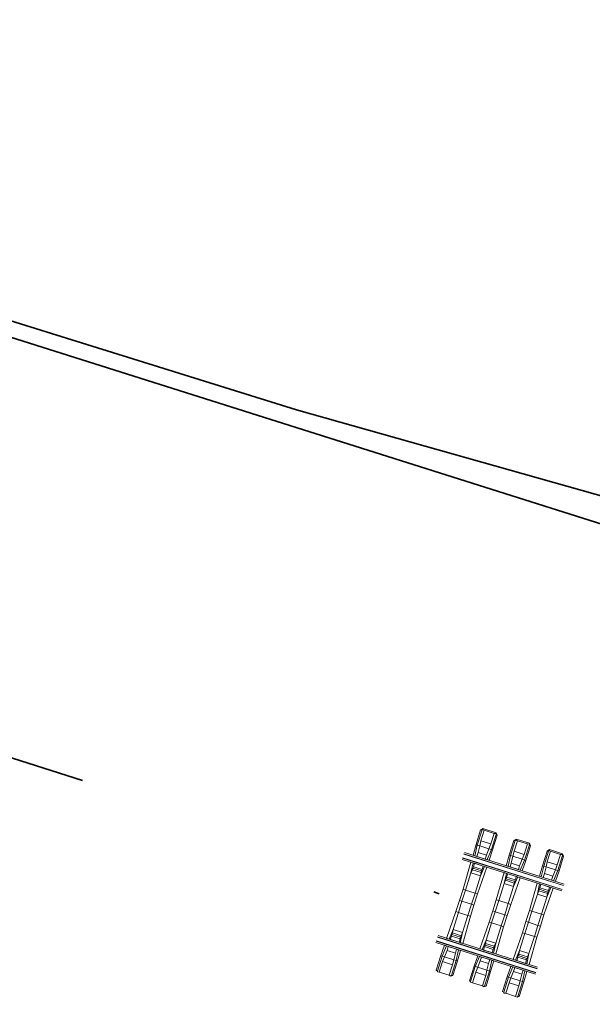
# Model space of a CAD drawing. Header units: metres. Extents: x -11 to 3521450, y 0 to 5943726.
# Tile 77 of 97: x 3521259.5 to 3521269.37, y 5943388.38 to 5943405.32. Entities that reach past the tile are written whole.
import ezdxf

# ---------------------------------------------------------------- set-up
doc = ezdxf.new("R2010")
doc.units = ezdxf.units.M
doc.linetypes.add('AUSGEZOGEN', pattern=[2, 1, 1])
doc.linetypes.add('Strichpunkt', pattern=[25.4, 12.7, -6.35, 0, -6.35])
doc.layers.add('IB_SCHWELLE', color=101, linetype='Continuous', lineweight=9)
doc.layers.add('T__ACHS', color=10, linetype='Strichpunkt', lineweight=25)
doc.layers.add('IBJ_DB-Grenze', color=3, linetype='Continuous', true_color=0x00ff00)
doc.layers.add('IBJ_Hilfslinien', color=210, linetype='Continuous', plot=False)
doc.layers.add('T__VERM', color=3, linetype='Continuous')
doc.styles.get("Standard").update_dxf_attribs({"font": 'simplex.shx', "width": 0.7})
doc.dimstyles.new('SOFI35$7', dxfattribs={"dimscale": 0, "dimtxt": 3.5, "dimasz": 3.5, "dimexe": 0.18, "dimexo": 0.0625, "dimgap": 0.945, "dimtad": 1, "dimdec": 3, "dimrnd": 0.001, "dimzin": 0, "dimdsep": 46, "dimtxsty": 'Standard', "dimblk1": 'SOF_BEMSTR1', "dimblk2": 'SOF_BEMSTR2', "dimcen": 3.5, "dimse1": 1, "dimse2": 1, "dimclrd": 1, "dimclre": 1, "dimclrt": 2, "dimadec": 0, "dimazin": 0, "dimtfac": 1, "dimtdec": 3, "dimtmove": 0, "dimatfit": 0, "dimfxl": 1, "dimtolj": 1, "dimtzin": 0, "dimlwd": 0, "dimlwe": 0, "dimarcsym": 0})

# ---------------------------------------------------------------- blocks, each defined once
blk = doc.blocks.new('SOF_BEMSTR1')
at = {"color": 0, "linetype": 'ByBlock', "lineweight": -2}
for p, q in [((0, 20), (0, -8.5)), ((3.535, 3.535), (-3.535, -3.535)), ((-5, 0), (5, 0))]:
    blk.add_line(p, q, dxfattribs=at)
blk = doc.blocks.new('SOF_BEMSTR2')
at = {"color": 0, "linetype": 'ByBlock', "lineweight": -2}
for p, q in [((0, -20), (0, 8.5)), ((3.535, 3.535), (-3.535, -3.535)), ((-5, 0), (5, 0))]:
    blk.add_line(p, q, dxfattribs=at)

msp = doc.modelspace()

# ---------------------------------------------------------------- linework, layer by layer
at = {"layer": 'IB_SCHWELLE', "color": 0, "extrusion": (-7.34209e-07, -2.32642e-06, 1), "elevation": -16.4122}
for points in [[(3521267.4426, 5943391.3765), (3521267.3627, 5943391.1242), (3521267.3841, 5943391.1174), (3521267.4663, 5943391.3766), (3521267.4426, 5943391.3765)], [(3521267.5042, 5943391.3723), (3521267.4471, 5943391.192), (3521267.426, 5943391.1041), (3521267.3841, 5943391.1174), (3521267.4663, 5943391.3766), (3521267.4774, 5943391.3868), (3521267.5042, 5943391.3723)], [(3521267.482, 5943391.4014), (3521267.4426, 5943391.3765), (3521267.4663, 5943391.3766), (3521267.4774, 5943391.3868), (3521267.482, 5943391.4014)], [(3521267.5042, 5943391.3723), (3521267.6758, 5943391.3179), (3521267.6186, 5943391.1376), (3521267.4471, 5943391.192), (3521267.5042, 5943391.3723)], [(3521267.482, 5943391.4014), (3521267.7108, 5943391.3288), (3521267.7062, 5943391.3143), (3521267.6758, 5943391.3179), (3521267.5042, 5943391.3723), (3521267.4774, 5943391.3868), (3521267.482, 5943391.4014)], [(3521267.6758, 5943391.3179), (3521267.6186, 5943391.1376), (3521267.5852, 5943391.0537), (3521267.6271, 5943391.0404), (3521267.7093, 5943391.2996), (3521267.7062, 5943391.3143), (3521267.6758, 5943391.3179)], [(3521267.7286, 5943391.2858), (3521267.6486, 5943391.0336), (3521267.6271, 5943391.0404), (3521267.7093, 5943391.2996), (3521267.7286, 5943391.2858)], [(3521267.7108, 5943391.3289), (3521267.7286, 5943391.2858), (3521267.7093, 5943391.2996), (3521267.7062, 5943391.3143), (3521267.7108, 5943391.3289)], [(3521267.3627, 5943391.1242), (3521267.3108, 5943390.9428), (3521267.3436, 5943390.9324), (3521267.3841, 5943391.1174), (3521267.3627, 5943391.1242)], [(3521267.384, 5943391.1174), (3521267.426, 5943391.1041), (3521267.3983, 5943390.9885), (3521267.3772, 5943390.9218), (3521267.3436, 5943390.9324), (3521267.3841, 5943391.1174)], [(3521267.426, 5943391.1041), (3521267.5852, 5943391.0537), (3521267.5413, 5943390.9432), (3521267.3983, 5943390.9885), (3521267.426, 5943391.1041)], [(3521267.4471, 5943391.192), (3521267.6186, 5943391.1376), (3521267.5852, 5943391.0537), (3521267.426, 5943391.1041), (3521267.4471, 5943391.192)], [(3521268.0146, 5943391.1952), (3521267.9346, 5943390.9429), (3521267.9561, 5943390.9361), (3521268.0382, 5943391.1953), (3521268.0146, 5943391.1952)], [(3521268.0762, 5943391.191), (3521268.019, 5943391.0106), (3521267.998, 5943390.9228), (3521267.9561, 5943390.9361), (3521268.0382, 5943391.1953), (3521268.0493, 5943391.2055), (3521268.0762, 5943391.191)], [(3521268.0539, 5943391.2201), (3521268.0146, 5943391.1952), (3521268.0382, 5943391.1953), (3521268.0493, 5943391.2055), (3521268.0539, 5943391.2201)], [(3521268.0762, 5943391.191), (3521268.2478, 5943391.1366), (3521268.1906, 5943390.9562), (3521268.019, 5943391.0106), (3521268.0762, 5943391.191)], [(3521268.0539, 5943391.2201), (3521268.2827, 5943391.1475), (3521268.2781, 5943391.133), (3521268.2478, 5943391.1366), (3521268.0762, 5943391.191), (3521268.0493, 5943391.2055), (3521268.0539, 5943391.2201)], [(3521268.2478, 5943391.1366), (3521268.1906, 5943390.9562), (3521268.1572, 5943390.8723), (3521268.1991, 5943390.859), (3521268.2813, 5943391.1182), (3521268.2781, 5943391.133), (3521268.2478, 5943391.1366)], [(3521268.3005, 5943391.1045), (3521268.2205, 5943390.8522), (3521268.1991, 5943390.859), (3521268.2813, 5943391.1182), (3521268.3005, 5943391.1045)], [(3521268.2827, 5943391.1475), (3521268.3005, 5943391.1045), (3521268.2813, 5943391.1182), (3521268.2781, 5943391.133), (3521268.2827, 5943391.1475)], [(3521267.3983, 5943390.9885), (3521267.5413, 5943390.9432), (3521267.5201, 5943390.8765), (3521267.3772, 5943390.9218), (3521267.3983, 5943390.9885)], [(3521267.6272, 5943391.0403), (3521267.5852, 5943391.0537), (3521267.5413, 5943390.9432), (3521267.5201, 5943390.8765), (3521267.5537, 5943390.8658), (3521267.6271, 5943391.0404)], [(3521267.6486, 5943391.0336), (3521267.5865, 5943390.8554), (3521267.5537, 5943390.8658), (3521267.6271, 5943391.0404), (3521267.6486, 5943391.0336)], [(3521267.9346, 5943390.9429), (3521267.8827, 5943390.7615), (3521267.9156, 5943390.7511), (3521267.9561, 5943390.9361), (3521267.9346, 5943390.9429)], [(3521267.956, 5943390.9361), (3521267.998, 5943390.9228), (3521267.9703, 5943390.8072), (3521267.9491, 5943390.7405), (3521267.9156, 5943390.7511), (3521267.9561, 5943390.9361)], [(3521267.998, 5943390.9228), (3521268.1572, 5943390.8723), (3521268.1132, 5943390.7619), (3521267.9703, 5943390.8072), (3521267.998, 5943390.9228)], [(3521268.019, 5943391.0106), (3521268.1906, 5943390.9562), (3521268.1572, 5943390.8723), (3521267.998, 5943390.9228), (3521268.019, 5943391.0106)], [(3521268.5865, 5943391.0138), (3521268.5066, 5943390.7616), (3521268.528, 5943390.7548), (3521268.6102, 5943391.014), (3521268.5865, 5943391.0138)], [(3521268.6481, 5943391.0096), (3521268.591, 5943390.8293), (3521268.5699, 5943390.7415), (3521268.528, 5943390.7548), (3521268.6102, 5943391.014), (3521268.6213, 5943391.0242), (3521268.6481, 5943391.0096)], [(3521268.6259, 5943391.0387), (3521268.5865, 5943391.0138), (3521268.6102, 5943391.014), (3521268.6213, 5943391.0242), (3521268.6259, 5943391.0387)], [(3521268.6481, 5943391.0096), (3521268.8197, 5943390.9553), (3521268.7625, 5943390.7749), (3521268.591, 5943390.8293), (3521268.6481, 5943391.0096)], [(3521268.6259, 5943391.0387), (3521268.8546, 5943390.9662), (3521268.8501, 5943390.9517), (3521268.8197, 5943390.9552), (3521268.6481, 5943391.0096), (3521268.6213, 5943391.0242), (3521268.6259, 5943391.0387)], [(3521268.8197, 5943390.9552), (3521268.7625, 5943390.7749), (3521268.7291, 5943390.691), (3521268.771, 5943390.6777), (3521268.8532, 5943390.9369), (3521268.85, 5943390.9516), (3521268.8197, 5943390.9553)], [(3521268.8725, 5943390.9232), (3521268.7925, 5943390.6709), (3521268.771, 5943390.6777), (3521268.8532, 5943390.9369), (3521268.8725, 5943390.9232)], [(3521268.8547, 5943390.9662), (3521268.8725, 5943390.9232), (3521268.8532, 5943390.9369), (3521268.85, 5943390.9516), (3521268.8547, 5943390.9662)], [(3521267.273, 5943390.8237), (3521267.3134, 5943390.8109), (3521267.2753, 5943390.6368), (3521267.1817, 5943390.3416), (3521267.1388, 5943390.3552), (3521267.273, 5943390.8237)], [(3521267.4668, 5943390.6968), (3521267.3172, 5943390.7442), (3521267.309, 5943390.7182), (3521267.4585, 5943390.6707)], [(3521267.3361, 5943390.8037), (3521267.4857, 5943390.7562), (3521267.4668, 5943390.6968), (3521267.3172, 5943390.7442)], [(3521267.5488, 5943390.7362), (3521267.5083, 5943390.7491), (3521267.4392, 5943390.5848), (3521267.3456, 5943390.2896), (3521267.3885, 5943390.276), (3521267.5488, 5943390.7363)], [(3521267.9703, 5943390.8072), (3521268.1132, 5943390.7619), (3521268.092, 5943390.6951), (3521267.9491, 5943390.7404), (3521267.9703, 5943390.8072)], [(3521268.1992, 5943390.859), (3521268.1572, 5943390.8723), (3521268.1132, 5943390.7619), (3521268.092, 5943390.6951), (3521268.1256, 5943390.6845), (3521268.1991, 5943390.859)], [(3521268.2205, 5943390.8522), (3521268.1585, 5943390.6741), (3521268.1256, 5943390.6845), (3521268.1991, 5943390.859), (3521268.2205, 5943390.8522)], [(3521268.5066, 5943390.7616), (3521268.4546, 5943390.5802), (3521268.4875, 5943390.5698), (3521268.528, 5943390.7548), (3521268.5066, 5943390.7616)], [(3521268.5279, 5943390.7548), (3521268.5699, 5943390.7415), (3521268.5422, 5943390.6258), (3521268.5211, 5943390.5591), (3521268.4875, 5943390.5698), (3521268.528, 5943390.7548)], [(3521268.591, 5943390.8293), (3521268.7625, 5943390.7749), (3521268.7291, 5943390.691), (3521268.5699, 5943390.7415), (3521268.591, 5943390.8293)], [(3521267.3004, 5943390.6913), (3521267.2753, 5943390.6368), (3521267.4392, 5943390.5848), (3521267.45, 5943390.6438), (3521267.3004, 5943390.6912)], [(3521267.309, 5943390.7182), (3521267.4585, 5943390.6707), (3521267.45, 5943390.6438), (3521267.3004, 5943390.6913)], [(3521267.8449, 5943390.6424), (3521267.8854, 5943390.6295), (3521267.8473, 5943390.4555), (3521267.7537, 5943390.1603), (3521267.7108, 5943390.1738), (3521267.8449, 5943390.6424)], [(3521267.908, 5943390.6223), (3521268.0576, 5943390.5749), (3521268.0388, 5943390.5155), (3521267.8892, 5943390.5629)], [(3521268.5422, 5943390.6258), (3521268.6851, 5943390.5805), (3521268.664, 5943390.5138), (3521268.5211, 5943390.5591), (3521268.5422, 5943390.6258)], [(3521268.5699, 5943390.7415), (3521268.7291, 5943390.691), (3521268.6851, 5943390.5805), (3521268.5422, 5943390.6258), (3521268.5699, 5943390.7415)], [(3521268.7711, 5943390.6777), (3521268.7291, 5943390.691), (3521268.6851, 5943390.5805), (3521268.664, 5943390.5138), (3521268.6976, 5943390.5032), (3521268.771, 5943390.6777)], [(3521268.7925, 5943390.6709), (3521268.7304, 5943390.4928), (3521268.6976, 5943390.5032), (3521268.771, 5943390.6777), (3521268.7925, 5943390.6709)], [(3521267.8724, 5943390.5099), (3521267.8473, 5943390.4555), (3521268.0111, 5943390.4035), (3521268.022, 5943390.4625), (3521267.8724, 5943390.5099)], [(3521267.8809, 5943390.5368), (3521268.0305, 5943390.4894), (3521268.022, 5943390.4625), (3521267.8724, 5943390.5099)], [(3521268.0388, 5943390.5155), (3521267.8892, 5943390.5629), (3521267.8809, 5943390.5368), (3521268.0305, 5943390.4894)], [(3521268.1207, 5943390.5549), (3521268.0803, 5943390.5677), (3521268.0111, 5943390.4035), (3521267.9175, 5943390.1083), (3521267.9604, 5943390.0947), (3521268.1207, 5943390.5549)], [(3521268.4169, 5943390.461), (3521268.4573, 5943390.4482), (3521268.4192, 5943390.2741), (3521268.3256, 5943389.9789), (3521268.2827, 5943389.9925), (3521268.4169, 5943390.461)], [(3521268.48, 5943390.441), (3521268.6295, 5943390.3936), (3521268.6107, 5943390.3341), (3521268.4611, 5943390.3816)], [(3521267.1817, 5943390.3416), (3521267.1388, 5943390.3552), (3521267.078, 5943390.1632), (3521267.1209, 5943390.1496)], [(3521267.1817, 5943390.3416), (3521267.3456, 5943390.2896), (3521267.2847, 5943390.0976), (3521267.1209, 5943390.1496)], [(3521267.3456, 5943390.2896), (3521267.3885, 5943390.276), (3521267.3276, 5943390.084), (3521267.2847, 5943390.0976)], [(3521268.4443, 5943390.3286), (3521268.4192, 5943390.2741), (3521268.5831, 5943390.2222), (3521268.5939, 5943390.2812), (3521268.4443, 5943390.3286)], [(3521268.4528, 5943390.3555), (3521268.6024, 5943390.3081), (3521268.5939, 5943390.2812), (3521268.4443, 5943390.3286)], [(3521268.6107, 5943390.3341), (3521268.4611, 5943390.3816), (3521268.4528, 5943390.3555), (3521268.6024, 5943390.3081)], [(3521268.6926, 5943390.3736), (3521268.6522, 5943390.3864), (3521268.5831, 5943390.2222), (3521268.4894, 5943389.927), (3521268.5323, 5943389.9134), (3521268.6926, 5943390.3736)], [(3521267.06, 5943389.9576), (3521267.0171, 5943389.9712), (3521267.078, 5943390.1632), (3521267.1209, 5943390.1496)], [(3521267.06, 5943389.9576), (3521267.2238, 5943389.9057), (3521267.2847, 5943390.0976), (3521267.1209, 5943390.1496)], [(3521267.2238, 5943389.9057), (3521267.2667, 5943389.8921), (3521267.3276, 5943390.084), (3521267.2847, 5943390.0976)], [(3521267.7537, 5943390.1603), (3521267.7108, 5943390.1739), (3521267.6499, 5943389.9819), (3521267.6928, 5943389.9683)], [(3521267.7537, 5943390.1603), (3521267.9175, 5943390.1083), (3521267.8566, 5943389.9163), (3521267.6928, 5943389.9683)], [(3521267.9175, 5943390.1083), (3521267.9604, 5943390.0947), (3521267.8995, 5943389.9027), (3521267.8566, 5943389.9163)], [(3521266.8568, 5943389.511), (3521266.8972, 5943389.4982), (3521266.9664, 5943389.6624), (3521267.06, 5943389.9576), (3521267.0171, 5943389.9712), (3521266.8568, 5943389.511)], [(3521267.1326, 5943389.4236), (3521267.0921, 5943389.4364), (3521267.1302, 5943389.6104), (3521267.2238, 5943389.9057), (3521267.2667, 5943389.8921), (3521267.1326, 5943389.4235)], [(3521267.6319, 5943389.7763), (3521267.589, 5943389.7899), (3521267.6499, 5943389.9819), (3521267.6928, 5943389.9683)], [(3521267.6319, 5943389.7763), (3521267.7958, 5943389.7243), (3521267.8566, 5943389.9163), (3521267.6928, 5943389.9683)], [(3521267.7958, 5943389.7243), (3521267.8387, 5943389.7107), (3521267.8995, 5943389.9027), (3521267.8566, 5943389.9163)], [(3521268.3256, 5943389.9789), (3521268.2827, 5943389.9925), (3521268.2219, 5943389.8005), (3521268.2648, 5943389.7869)], [(3521268.3256, 5943389.9789), (3521268.4894, 5943389.927), (3521268.4286, 5943389.735), (3521268.2648, 5943389.7869)], [(3521268.4894, 5943389.927), (3521268.5323, 5943389.9134), (3521268.4715, 5943389.7214), (3521268.4286, 5943389.735)], [(3521267.4287, 5943389.3297), (3521267.4692, 5943389.3168), (3521267.5383, 5943389.4811), (3521267.6319, 5943389.7763), (3521267.5891, 5943389.7899), (3521267.4287, 5943389.3297)], [(3521268.2039, 5943389.5949), (3521268.161, 5943389.6085), (3521268.2219, 5943389.8005), (3521268.2648, 5943389.7869)], [(3521268.2039, 5943389.5949), (3521268.3677, 5943389.543), (3521268.4286, 5943389.735), (3521268.2648, 5943389.7869)], [(3521268.3677, 5943389.543), (3521268.4106, 5943389.5294), (3521268.4715, 5943389.7214), (3521268.4286, 5943389.735)], [(3521267.0883, 5943389.503), (3521266.9388, 5943389.5504), (3521266.947, 5943389.5765), (3521267.0966, 5943389.5291)], [(3521266.947, 5943389.5765), (3521267.0966, 5943389.5291), (3521267.1051, 5943389.556), (3521266.9555, 5943389.6034)], [(3521266.9555, 5943389.6034), (3521266.9664, 5943389.6624), (3521267.1302, 5943389.6104), (3521267.1051, 5943389.556), (3521266.9555, 5943389.6034)], [(3521267.7045, 5943389.2422), (3521267.6641, 5943389.255), (3521267.7022, 5943389.4291), (3521267.7958, 5943389.7243), (3521267.8387, 5943389.7107), (3521267.7045, 5943389.2422)], [(3521268.0007, 5943389.1483), (3521268.0411, 5943389.1355), (3521268.1103, 5943389.2997), (3521268.2039, 5943389.5949), (3521268.161, 5943389.6085), (3521268.0007, 5943389.1483)], [(3521266.757, 5943389.2138), (3521266.8191, 5943389.3919), (3521266.8519, 5943389.3815), (3521266.7784, 5943389.207), (3521266.757, 5943389.2138)], [(3521266.9199, 5943389.491), (3521267.0695, 5943389.4436), (3521267.0883, 5943389.503), (3521266.9387, 5943389.5504)], [(3521267.6603, 5943389.3217), (3521267.5107, 5943389.3691), (3521267.519, 5943389.3952), (3521267.6685, 5943389.3477)], [(3521267.519, 5943389.3952), (3521267.6685, 5943389.3477), (3521267.6771, 5943389.3746), (3521267.5275, 5943389.4221)], [(3521267.5275, 5943389.4221), (3521267.5383, 5943389.4811), (3521267.7022, 5943389.4291), (3521267.6771, 5943389.3746), (3521267.5275, 5943389.4221)], [(3521268.2765, 5943389.0609), (3521268.236, 5943389.0737), (3521268.2741, 5943389.2478), (3521268.3677, 5943389.543), (3521268.4106, 5943389.5294), (3521268.2765, 5943389.0609)], [(3521266.7784, 5943389.207), (3521266.8204, 5943389.1937), (3521266.8643, 5943389.3041), (3521266.8855, 5943389.3709), (3521266.8519, 5943389.3815), (3521266.7784, 5943389.207)], [(3521266.8204, 5943389.1937), (3521266.9795, 5943389.1432), (3521267.0073, 5943389.2588), (3521266.8643, 5943389.3041), (3521266.8204, 5943389.1937)], [(3521266.8643, 5943389.3041), (3521267.0073, 5943389.2588), (3521267.0284, 5943389.3256), (3521266.8855, 5943389.3709), (3521266.8643, 5943389.3041)], [(3521267.0215, 5943389.1299), (3521266.9795, 5943389.1432), (3521267.0073, 5943389.2588), (3521267.0284, 5943389.3256), (3521267.062, 5943389.3149), (3521267.0215, 5943389.1299)], [(3521267.0429, 5943389.1231), (3521267.0948, 5943389.3045), (3521267.062, 5943389.3149), (3521267.0215, 5943389.1299), (3521267.0429, 5943389.1231)], [(3521267.4918, 5943389.3097), (3521267.6414, 5943389.2622), (3521267.6603, 5943389.3217), (3521267.5107, 5943389.3691)], [(3521268.0909, 5943389.2138), (3521268.2405, 5943389.1664), (3521268.249, 5943389.1933), (3521268.0994, 5943389.2407)], [(3521268.0994, 5943389.2407), (3521268.1103, 5943389.2997), (3521268.2741, 5943389.2478), (3521268.249, 5943389.1933), (3521268.0994, 5943389.2408)], [(3521266.677, 5943388.9615), (3521266.757, 5943389.2138), (3521266.7784, 5943389.207), (3521266.6962, 5943388.9478), (3521266.677, 5943388.9615)], [(3521266.7298, 5943388.9294), (3521266.787, 5943389.1098), (3521266.8204, 5943389.1937), (3521266.7784, 5943389.207), (3521266.6962, 5943388.9478), (3521266.6994, 5943388.933), (3521266.7298, 5943388.9294)], [(3521266.7298, 5943388.9294), (3521266.9013, 5943388.875), (3521266.9585, 5943389.0554), (3521266.787, 5943389.1098), (3521266.7298, 5943388.9294)], [(3521266.787, 5943389.1098), (3521266.9585, 5943389.0554), (3521266.9795, 5943389.1432), (3521266.8204, 5943389.1937), (3521266.787, 5943389.1098)], [(3521266.9013, 5943388.875), (3521266.9585, 5943389.0554), (3521266.9795, 5943389.1432), (3521267.0215, 5943389.1299), (3521266.9393, 5943388.8707), (3521266.9282, 5943388.8605), (3521266.9013, 5943388.875)], [(3521266.963, 5943388.8708), (3521267.0429, 5943389.1231), (3521267.0215, 5943389.1299), (3521266.9393, 5943388.8707), (3521266.963, 5943388.8708)], [(3521267.3289, 5943389.0324), (3521267.391, 5943389.2106), (3521267.4239, 5943389.2002), (3521267.3504, 5943389.0256), (3521267.3289, 5943389.0324)], [(3521267.3503, 5943389.0257), (3521267.3923, 5943389.0123), (3521267.4363, 5943389.1228), (3521267.4574, 5943389.1895), (3521267.4239, 5943389.2002), (3521267.3504, 5943389.0256)], [(3521267.3923, 5943389.0123), (3521267.5515, 5943388.9619), (3521267.5792, 5943389.0775), (3521267.4363, 5943389.1228), (3521267.3923, 5943389.0123)], [(3521267.4363, 5943389.1228), (3521267.5792, 5943389.0775), (3521267.6003, 5943389.1442), (3521267.4574, 5943389.1895), (3521267.4363, 5943389.1228)], [(3521267.5935, 5943388.9486), (3521267.5515, 5943388.9619), (3521267.5792, 5943389.0775), (3521267.6003, 5943389.1442), (3521267.6339, 5943389.1336), (3521267.5934, 5943388.9486)], [(3521267.6149, 5943388.9418), (3521267.6668, 5943389.1232), (3521267.6339, 5943389.1336), (3521267.5934, 5943388.9486), (3521267.6149, 5943388.9418)], [(3521268.0638, 5943389.1283), (3521268.2134, 5943389.0809), (3521268.2322, 5943389.1404), (3521268.0826, 5943389.1878)], [(3521268.2322, 5943389.1404), (3521268.0826, 5943389.1878), (3521268.0909, 5943389.2138), (3521268.2405, 5943389.1664)], [(3521267.2489, 5943388.7802), (3521267.3289, 5943389.0324), (3521267.3504, 5943389.0256), (3521267.2682, 5943388.7664), (3521267.2489, 5943388.7802)], [(3521267.3017, 5943388.7481), (3521267.3589, 5943388.9284), (3521267.3923, 5943389.0123), (3521267.3504, 5943389.0256), (3521267.2682, 5943388.7664), (3521267.2714, 5943388.7517), (3521267.3017, 5943388.7481)], [(3521267.3017, 5943388.7481), (3521267.4733, 5943388.6937), (3521267.5304, 5943388.874), (3521267.3589, 5943388.9284), (3521267.3017, 5943388.7481)], [(3521267.3589, 5943388.9284), (3521267.5304, 5943388.874), (3521267.5515, 5943388.9619), (3521267.3923, 5943389.0123), (3521267.3589, 5943388.9284)], [(3521267.4733, 5943388.6937), (3521267.5304, 5943388.874), (3521267.5515, 5943388.9619), (3521267.5934, 5943388.9486), (3521267.5113, 5943388.6894), (3521267.5002, 5943388.6792), (3521267.4733, 5943388.6937)], [(3521267.5349, 5943388.6895), (3521267.6149, 5943388.9418), (3521267.5934, 5943388.9486), (3521267.5113, 5943388.6894), (3521267.5349, 5943388.6895)], [(3521267.9009, 5943388.8511), (3521267.9629, 5943389.0293), (3521267.9958, 5943389.0188), (3521267.9223, 5943388.8443), (3521267.9009, 5943388.8511)], [(3521267.9222, 5943388.8443), (3521267.9642, 5943388.831), (3521268.0082, 5943388.9415), (3521268.0294, 5943389.0082), (3521267.9958, 5943389.0188), (3521267.9223, 5943388.8443)], [(3521267.9642, 5943388.831), (3521268.1234, 5943388.7805), (3521268.1511, 5943388.8962), (3521268.0082, 5943388.9415), (3521267.9642, 5943388.831)], [(3521268.0082, 5943388.9415), (3521268.1511, 5943388.8962), (3521268.1723, 5943388.9629), (3521268.0294, 5943389.0082), (3521268.0082, 5943388.9415)], [(3521268.1654, 5943388.7672), (3521268.1234, 5943388.7805), (3521268.1511, 5943388.8962), (3521268.1723, 5943388.9629), (3521268.2059, 5943388.9523), (3521268.1654, 5943388.7673)], [(3521268.1868, 5943388.7605), (3521268.2387, 5943388.9418), (3521268.2059, 5943388.9523), (3521268.1654, 5943388.7673), (3521268.1868, 5943388.7605)], [(3521267.8209, 5943388.5988), (3521267.9009, 5943388.8511), (3521267.9223, 5943388.8443), (3521267.8401, 5943388.5851), (3521267.8209, 5943388.5988)], [(3521267.8737, 5943388.5668), (3521267.9308, 5943388.7471), (3521267.9642, 5943388.831), (3521267.9223, 5943388.8443), (3521267.8401, 5943388.5851), (3521267.8433, 5943388.5704), (3521267.8737, 5943388.5668)], [(3521267.8737, 5943388.5668), (3521268.0452, 5943388.5124), (3521268.1024, 5943388.6927), (3521267.9308, 5943388.7471), (3521267.8737, 5943388.5668)], [(3521267.9308, 5943388.7471), (3521268.1024, 5943388.6927), (3521268.1234, 5943388.7805), (3521267.9642, 5943388.831), (3521267.9308, 5943388.7471)], [(3521268.0452, 5943388.5124), (3521268.1024, 5943388.6927), (3521268.1234, 5943388.7805), (3521268.1654, 5943388.7673), (3521268.0832, 5943388.5081), (3521268.0721, 5943388.4978), (3521268.0452, 5943388.5124)], [(3521268.1068, 5943388.5082), (3521268.1868, 5943388.7605), (3521268.1654, 5943388.7673), (3521268.0832, 5943388.5081), (3521268.1068, 5943388.5082)]]:
    msp.add_lwpolyline(points, close=True, dxfattribs=at)
for points in [[(3521267.1539, 5943390.9621), (3521268.8697, 5943390.4182)], [(3521267.1554, 5943390.9669), (3521268.8712, 5943390.4229)], [(3521267.1627, 5943390.9898), (3521268.8785, 5943390.4458)], [(3521267.1249, 5943390.8706), (3521268.8407, 5943390.3266)], [(3521268.848, 5943390.3495), (3521267.1321, 5943390.8935)], [(3521267.1337, 5943390.8983), (3521268.8495, 5943390.3543)], [(3521266.7087, 5943389.5579), (3521268.4245, 5943389.014)], [(3521266.6709, 5943389.4388), (3521268.3868, 5943388.8948)], [(3521268.394, 5943388.9177), (3521266.6782, 5943389.4617)], [(3521266.6797, 5943389.4664), (3521268.3955, 5943388.9224)], [(3521266.7, 5943389.5303), (3521268.4158, 5943388.9863)], [(3521266.7015, 5943389.5351), (3521268.4173, 5943388.9911)]]:
    msp.add_lwpolyline(points, dxfattribs=at)
at = {"layer": 'IBJ_DB-Grenze', "linetype": 'AUSGEZOGEN', "lineweight": 35}
msp.add_lwpolyline([(3521112.81, 5943449.37), (3521136.26, 5943441.87), (3521241.28, 5943405.77), (3521264.27, 5943398.61), (3521280.46, 5943394.04), (3521323.88, 5943379.58), (3521356.07, 5943368.72), (3521390.6443, 5943358.1454)], dxfattribs=at)
at = {"layer": 'IBJ_Hilfslinien', "linetype": 'AUSGEZOGEN', "lineweight": 35}
msp.add_line((3521401.9803, 5943354.7329), (3521154.6352, 5943432.986), dxfattribs=at)
at = {"layer": 'T__ACHS', "color": 4, "linetype": 'Strichpunkt', "lineweight": 35}
msp.add_line((3521284.8891, 5943384.5216, -2.71), (3521238.959, 5943399.0858, -2.71), dxfattribs=at)

# ---------------------------------------------------------------- leaders
at = {"layer": 'T__VERM', "linetype": 'AUSGEZOGEN', "lineweight": 35, "annotation_type": 0, "has_hookline": 1, "hookline_direction": 0, "text_width": 2.905, "horizontal_direction": (0.301632, 0.953425, 0)}
msp.add_leader([(3521269.2839, 5943385.0579), (3521267.8534, 5943382.3562), (3521268.9091, 5943385.6932)], dimstyle='SOFI35$7', override={"dimscale": 0}, dxfattribs=at)

doc.saveas('drawing.dxf')
